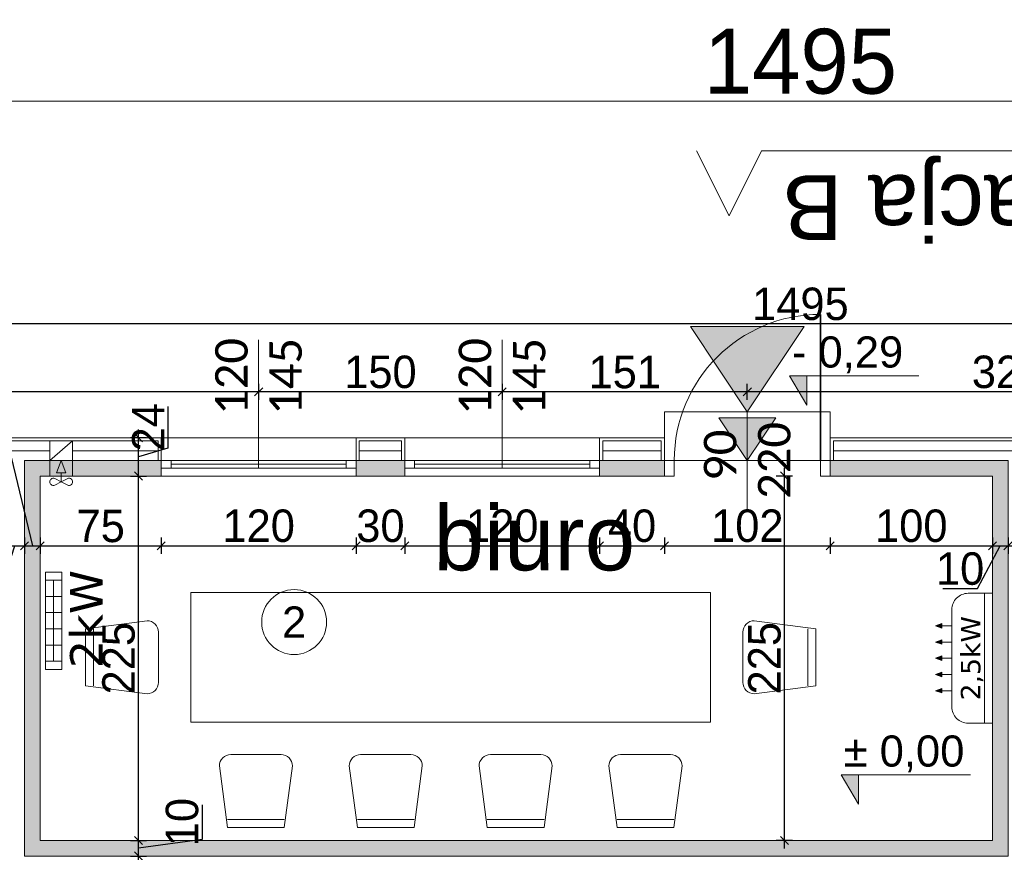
# Model space of a CAD drawing. Header units: millimetres. Extents: x 1962 to 3194, y -795 to -219.
# Tile 153 of 256: x 2515.56 to 2521.63, y -529.5 to -524.37. Entities that reach past the tile are written whole.
import ezdxf

# ---------------------------------------------------------------- set-up
doc = ezdxf.new("R2010")
doc.units = ezdxf.units.MM
doc.layers.get('0').update_dxf_attribs({"lineweight": 5})
doc.layers.get('Defpoints').update_dxf_attribs({"lineweight": 9})
for name, color, linetype, lineweight in [('A_hatch nawierzchnia', 253, 'Continuous', 9), ('A_obiekty kontenery', 152, 'Continuous', 9), ('A_obiekty kontenery elewacja', 62, 'Continuous', 9), ('A_obiekty kontenery izolacja', 213, 'BATTING', 9), ('A_obiekty kontenery opisy', 142, 'Continuous', 9), ('A_wymiary detale', 82, 'Continuous', 9), ('A_wyposażenie grzejniki elektr.', 22, 'Continuous', 9), ('A_wyposażenie meble', 123, 'Continuous', 9), ('A_wyposażenie stolarka', 16, 'Continuous', 9), ('A_wyposażenie wentylacja i klimatyzacja', 95, 'Continuous', 9)]:
    doc.layers.add(name, color=color, linetype=linetype, lineweight=lineweight)
doc.styles.get("Standard").update_dxf_attribs({"font": 'arial.ttf'})
doc.styles.add('wymiary pzt', font='txt')
doc.linetypes.add('BATTING', pattern='A,0.00254,-2.54,[134,ltypeshp.shx,S=2.54,R=0,X=-2.54,Y=0],-5.08,[134,ltypeshp.shx,S=2.54,R=180,X=2.54,Y=0],-2.54', length=10.16254)
doc.dimstyles.new('wymiary detale', dxfattribs={"dimtxt": 0.2, "dimasz": 0.05, "dimexe": 0.05, "dimexo": 0, "dimgap": 0.02, "dimtad": 1, "dimdec": 0, "dimlfac": 100, "dimzin": 0, "dimtxsty": 'wymiary pzt', "dimblk": 'OBLIQUE', "dimcen": 0.1, "dimdle": 0.05, "dimadec": 1, "dimazin": 0, "dimtfac": 1, "dimtmove": 0, "dimatfit": 3, "dimfxl": 0, "dimarcsym": 0})

# ---------------------------------------------------------------- blocks, each defined once
blk = doc.blocks.new('zw$5BF2')
at = {"layer": 'A_obiekty kontenery opisy'}
h = blk.add_hatch(color=256, dxfattribs=at)
h.dxf.hatch_style = 1
h.paths.add_polyline_path([(-0.75, 0.5), (0, 0), (-0.75, -0.5)])
blk.add_lwpolyline([(-0.75, 0.5), (0, 0), (-0.75, -0.5)], close=True, dxfattribs=at)
blk = doc.blocks.new('zw$7565')
at = {"layer": 'A_wyposażenie grzejniki elektr.'}
for p, q in [((0, 0.25), (0.1, 0.25)), ((0.05, 0.25), (0.05, -0.25)), ((0, 0.15), (0.1, 0.15)), ((0, 0.05), (0.1, 0.05)), ((0, -0.05), (0.1, -0.05)), ((0, -0.15), (0.1, -0.15)), ((0, -0.25), (0.1, -0.25))]:
    blk.add_line(p, q, dxfattribs=at)
blk.add_lwpolyline([(0, -0.3), (0.1, -0.3), (0.1, 0.3), (0, 0.3)], close=True, dxfattribs=at)
at = {"layer": 'A_wyposażenie grzejniki elektr.', "insert": (0.2512, 0.01), "char_height": 0.2, "width": 0.872235, "attachment_point": 5, "rotation": 90, "style": 'wymiary pzt'}
blk.add_mtext('{\\fVerdana|b0|i0|c238|p34;2kW}', dxfattribs=at)
blk = doc.blocks.new('zw$3A12')
at = {"layer": 'A_wyposażenie wentylacja i klimatyzacja'}
h = blk.add_hatch(color=256, dxfattribs=at)
h.dxf.hatch_style = 1
h.paths.add_polyline_path([(-0.2142, 0.3114), (-0.2, 0.3114), (-0.1858, 0.3114), (-0.2, 0.35)])
h = blk.add_hatch(color=256, dxfattribs=at)
h.dxf.hatch_style = 1
h.paths.add_polyline_path([(-0.1142, 0.3114), (-0.1, 0.3114), (-0.0858, 0.3114), (-0.1, 0.35)])
h = blk.add_hatch(color=256, dxfattribs=at)
h.dxf.hatch_style = 1
h.paths.add_polyline_path([(-0.0142, 0.3114), (0, 0.3114), (0.0142, 0.3114), (0, 0.35)])
h = blk.add_hatch(color=256, dxfattribs=at)
h.dxf.hatch_style = 1
h.paths.add_polyline_path([(0.0858, 0.3114), (0.1, 0.3114), (0.1142, 0.3114), (0.1, 0.35)])
h = blk.add_hatch(color=256, dxfattribs=at)
h.dxf.hatch_style = 1
h.paths.add_polyline_path([(0.1858, 0.3114), (0.2, 0.3114), (0.2142, 0.3114), (0.2, 0.35)])
for p, q in [((-0.2, 0.25), (-0.2, 0.3114)), ((-0.1, 0.25), (-0.1, 0.3114)), ((0, 0.25), (0, 0.3114)), ((0.1, 0.25), (0.1, 0.3114)), ((0.2, 0.25), (0.2, 0.3114)), ((-0.4, 0.05), (0.4, 0.05))]:
    blk.add_line(p, q, dxfattribs=at)
for points in [[(-0.2, 0.35), (-0.2142, 0.3114), (-0.2, 0.3114)], [(-0.2, 0.35), (-0.1858, 0.3114), (-0.2, 0.3114)], [(-0.1, 0.35), (-0.1142, 0.3114), (-0.1, 0.3114)], [(-0.1, 0.35), (-0.0858, 0.3114), (-0.1, 0.3114)], [(0, 0.35), (-0.0142, 0.3114), (0, 0.3114)], [(0, 0.35), (0.0142, 0.3114), (0, 0.3114)], [(0.1, 0.35), (0.0858, 0.3114), (0.1, 0.3114)], [(0.1, 0.35), (0.1142, 0.3114), (0.1, 0.3114)], [(0.2, 0.35), (0.1858, 0.3114), (0.2, 0.3114)], [(0.2, 0.35), (0.2142, 0.3114), (0.2, 0.3114)]]:
    blk.add_lwpolyline(points, dxfattribs=at)
blk.add_lwpolyline([(-0.4, 0), (0.4, 0), (0.4, 0.15, 0.414214), (0.3, 0.25), (-0.3, 0.25, 0.414214), (-0.4, 0.15)], format="xyb", close=True, dxfattribs=at)
at = {"layer": 'A_wyposażenie wentylacja i klimatyzacja', "insert": (0, 0.125), "char_height": 0.12, "width": 0.8, "attachment_point": 5, "style": 'wymiary pzt'}
blk.add_mtext('{\\fVerdana|b0|i0|c238|p34;2,5kW}', dxfattribs=at)
blk = doc.blocks.new('zw$457')
at = {"layer": 'A_wyposażenie stolarka'}
blk.add_line((-0.51, 0.3), (-0.51, -0.3), dxfattribs=at)
at = {"layer": 'A_wyposażenie stolarka', "const_width": 0.01}
blk.add_lwpolyline([(-0.06, 0), (-0.06, 0.9)], dxfattribs=at)
at = {"layer": 'A_wyposażenie stolarka'}
for points in [[(-0.96, 0), (-1.02, 0), (-1.02, -0.096), (-0.96, -0.096)], [(0, 0), (-0.06, 0), (-0.06, -0.096), (0, -0.096)]]:
    blk.add_lwpolyline(points, close=True, dxfattribs=at)
blk.add_arc((-0.06, 0), 0.9, 90, 180, dxfattribs=at)
at = {"layer": 'A_wyposażenie stolarka', "insert": (-0.51, 0), "char_height": 0.2, "width": 0.488349, "attachment_point": 5, "rotation": 90, "style": 'wymiary pzt'}
blk.add_mtext('{\\fCalibri|b0|i0|c238|p34;\\W0.90929; }{\\fCalibri|b0|i0|c238|p34;90}\\P{\\fCalibri|b0|i0|c238|p34;220}', dxfattribs=at)
blk = doc.blocks.new('zw$34C')
at = {"layer": 'A_wyposażenie wentylacja i klimatyzacja'}
h = blk.add_hatch(color=256, dxfattribs=at)
h.dxf.hatch_style = 1
h.paths.add_polyline_path([(-0.0417, 0.0187), (-0.07, 0.0187), (-0.0983, 0.0187), (-0.07, 0.096)])
for p, q in [((0, 0.216), (-0.14, 0.096)), ((0, 0.096), (-0.14, 0.096)), ((-0.07, -0.036), (-0.07, 0.0187)), ((-0.07, -0.036), (-0.1095, -0.0154)), ((-0.07, -0.036), (-0.1095, -0.0566)), ((-0.07, -0.036), (-0.0305, -0.0154)), ((-0.07, -0.036), (-0.0305, -0.0566))]:
    blk.add_line(p, q, dxfattribs=at)
blk.add_lwpolyline([(0, 0.216), (-0.14, 0.216), (-0.14, 0), (0, 0)], close=True, dxfattribs=at)
for points in [[(-0.07, 0.096), (-0.0983, 0.0187), (-0.07, 0.0187)], [(-0.07, 0.096), (-0.0417, 0.0187), (-0.07, 0.0187)]]:
    blk.add_lwpolyline(points, dxfattribs=at)
for centre, radius, start, end in [((-0.116, -0.036), 0.024, 133.81395, 226.18605), ((-0.1188, -0.0331), 0.02, 62.44719, 133.81395), ((-0.1188, -0.0389), 0.02, 226.18605, 297.55281), ((-0.0212, -0.0331), 0.02, 46.18605, 117.55281), ((-0.0212, -0.0389), 0.02, 242.44719, 313.81395), ((-0.024, -0.036), 0.024, 313.81395, 46.18605)]:
    blk.add_arc(centre, radius, start, end, dxfattribs=at)
blk = doc.blocks.new('_Oblique')
at = {"color": 0, "linetype": 'ByBlock', "lineweight": -2}
blk.add_line((-0.5, -0.5), (0.5, 0.5), dxfattribs=at)
blk = doc.blocks.new('*D1337')
at = {"layer": 'A_obiekty kontenery opisy', "color": 0, "lineweight": -2}
for p, q in [((-14.954, 1.9731), (-14.954, 2.1731)), ((0, 1.9731), (0, 2.1731)), ((-15.054, 2.0731), (0.1, 2.0731))]:
    blk.add_line(p, q, dxfattribs=at)
at = {"layer": 'Defpoints', "color": 0}
for p in [(0, 2.0731), (-14.954, 0), (0, 0)]:
    blk.add_point(p, dxfattribs=at)
at = {"layer": 'A_obiekty kontenery opisy', "color": 0, "lineweight": -2, "xscale": 0.1, "yscale": 0.1, "zscale": 0.1, "rotation": 180}
blk.add_blockref('_Oblique', (-14.954, 2.0731), dxfattribs=at)
at = {"layer": 'A_obiekty kontenery opisy', "color": 0, "lineweight": -2, "xscale": 0.1, "yscale": 0.1, "zscale": 0.1}
blk.add_blockref('_Oblique', (0, 2.0731), dxfattribs=at)
at = {"layer": 'A_obiekty kontenery opisy', "color": 0, "insert": (-7.477, 2.3173), "char_height": 0.4, "attachment_point": 5, "style": 'wymiary pzt'}
blk.add_mtext('1495', dxfattribs=at)
blk = doc.blocks.new('*D665')
at = {"layer": 'A_wymiary detale', "color": 0, "lineweight": -2}
for p, q in [((2515.4723, -527.5603), (2515.4723, -527.6603)), ((2515.5923, -527.5603), (2515.5923, -527.6603)), ((2515.295, -528.3382), (2515.5323, -527.6103)), ((2515.4223, -527.6103), (2515.6423, -527.6103)), ((2515.083, -528.3382), (2515.295, -528.3382))]:
    blk.add_line(p, q, dxfattribs=at)
at = {"layer": 'Defpoints', "color": 0}
for p in [(2515.4723, -527.0846), (2515.5923, -527.0846), (2515.5923, -527.6103)]:
    blk.add_point(p, dxfattribs=at)
at = {"layer": 'A_wymiary detale', "color": 0, "lineweight": -2, "xscale": 0.05, "yscale": 0.05, "zscale": 0.05, "rotation": 180}
blk.add_blockref('_Oblique', (2515.4723, -527.6103), dxfattribs=at)
at = {"layer": 'A_wymiary detale', "color": 0, "lineweight": -2, "xscale": 0.05, "yscale": 0.05, "zscale": 0.05}
blk.add_blockref('_Oblique', (2515.5923, -527.6103), dxfattribs=at)
at = {"layer": 'A_wymiary detale', "color": 0, "insert": (2515.189, -528.2172), "char_height": 0.2, "attachment_point": 5, "style": 'wymiary pzt'}
blk.add_mtext('12', dxfattribs=at)
blk = doc.blocks.new('*D666')
at = {"layer": 'A_wymiary detale', "color": 0, "lineweight": -2}
for p, q in [((2515.2422, -526.8433), (2515.4556, -526.8433)), ((2515.4556, -526.8433), (2515.6403, -527.6103)), ((2515.5923, -527.5603), (2515.5923, -527.6603)), ((2515.6883, -527.5603), (2515.6883, -527.6603)), ((2515.5423, -527.6103), (2515.7383, -527.6103))]:
    blk.add_line(p, q, dxfattribs=at)
at = {"layer": 'Defpoints', "color": 0}
for p in [(2515.5923, -527.0846), (2515.6883, -527.1806), (2515.6883, -527.6103)]:
    blk.add_point(p, dxfattribs=at)
at = {"layer": 'A_wymiary detale', "color": 0, "lineweight": -2, "xscale": 0.05, "yscale": 0.05, "zscale": 0.05, "rotation": 180}
blk.add_blockref('_Oblique', (2515.5923, -527.6103), dxfattribs=at)
at = {"layer": 'A_wymiary detale', "color": 0, "lineweight": -2, "xscale": 0.05, "yscale": 0.05, "zscale": 0.05}
blk.add_blockref('_Oblique', (2515.6883, -527.6103), dxfattribs=at)
at = {"layer": 'A_wymiary detale', "color": 0, "insert": (2515.3489, -526.7212), "char_height": 0.2, "attachment_point": 5, "style": 'wymiary pzt'}
blk.add_mtext('10', dxfattribs=at)
blk = doc.blocks.new('*D667')
at = {"layer": 'A_wymiary detale', "color": 0, "lineweight": -2}
for p, q in [((2515.6883, -527.5603), (2515.6883, -527.6603)), ((2516.4343, -527.5603), (2516.4343, -527.6603)), ((2515.6383, -527.6103), (2516.4843, -527.6103))]:
    blk.add_line(p, q, dxfattribs=at)
at = {"layer": 'Defpoints', "color": 0}
for p in [(2515.6883, -527.1806), (2516.4343, -527.1806), (2516.4343, -527.6103)]:
    blk.add_point(p, dxfattribs=at)
at = {"layer": 'A_wymiary detale', "color": 0, "lineweight": -2, "xscale": 0.05, "yscale": 0.05, "zscale": 0.05, "rotation": 180}
blk.add_blockref('_Oblique', (2515.6883, -527.6103), dxfattribs=at)
at = {"layer": 'A_wymiary detale', "color": 0, "lineweight": -2, "xscale": 0.05, "yscale": 0.05, "zscale": 0.05}
blk.add_blockref('_Oblique', (2516.4343, -527.6103), dxfattribs=at)
at = {"layer": 'A_wymiary detale', "color": 0, "insert": (2516.0613, -527.4893), "char_height": 0.2, "attachment_point": 5, "style": 'wymiary pzt'}
blk.add_mtext('75', dxfattribs=at)
blk = doc.blocks.new('*D668')
at = {"layer": 'A_wymiary detale', "color": 0, "lineweight": -2}
for p, q in [((2516.4343, -527.5603), (2516.4343, -527.6603)), ((2517.6343, -527.5603), (2517.6343, -527.6603)), ((2516.3843, -527.6103), (2517.6843, -527.6103))]:
    blk.add_line(p, q, dxfattribs=at)
at = {"layer": 'Defpoints', "color": 0}
for p in [(2516.4343, -527.1806), (2517.6343, -527.1806), (2517.6343, -527.6103)]:
    blk.add_point(p, dxfattribs=at)
at = {"layer": 'A_wymiary detale', "color": 0, "lineweight": -2, "xscale": 0.05, "yscale": 0.05, "zscale": 0.05, "rotation": 180}
blk.add_blockref('_Oblique', (2516.4343, -527.6103), dxfattribs=at)
at = {"layer": 'A_wymiary detale', "color": 0, "lineweight": -2, "xscale": 0.05, "yscale": 0.05, "zscale": 0.05}
blk.add_blockref('_Oblique', (2517.6343, -527.6103), dxfattribs=at)
at = {"layer": 'A_wymiary detale', "color": 0, "insert": (2517.0343, -527.4883), "char_height": 0.2, "attachment_point": 5, "style": 'wymiary pzt'}
blk.add_mtext('120', dxfattribs=at)
blk = doc.blocks.new('*D669')
at = {"layer": 'A_wymiary detale', "color": 0, "lineweight": -2}
for p, q in [((2517.6343, -527.5603), (2517.6343, -527.6603)), ((2517.9343, -527.5603), (2517.9343, -527.6603)), ((2517.5843, -527.6103), (2517.9843, -527.6103))]:
    blk.add_line(p, q, dxfattribs=at)
at = {"layer": 'Defpoints', "color": 0}
for p in [(2517.6343, -527.1806), (2517.9343, -527.1806), (2517.9343, -527.6103)]:
    blk.add_point(p, dxfattribs=at)
at = {"layer": 'A_wymiary detale', "color": 0, "lineweight": -2, "xscale": 0.05, "yscale": 0.05, "zscale": 0.05, "rotation": 180}
blk.add_blockref('_Oblique', (2517.6343, -527.6103), dxfattribs=at)
at = {"layer": 'A_wymiary detale', "color": 0, "lineweight": -2, "xscale": 0.05, "yscale": 0.05, "zscale": 0.05}
blk.add_blockref('_Oblique', (2517.9343, -527.6103), dxfattribs=at)
at = {"layer": 'A_wymiary detale', "color": 0, "insert": (2517.7843, -527.4883), "char_height": 0.2, "attachment_point": 5, "style": 'wymiary pzt'}
blk.add_mtext('30', dxfattribs=at)
blk = doc.blocks.new('*D670')
at = {"layer": 'A_wymiary detale', "color": 0, "lineweight": -2}
for p, q in [((2517.9343, -527.5603), (2517.9343, -527.6603)), ((2519.1343, -527.5603), (2519.1343, -527.6603)), ((2517.8843, -527.6103), (2519.1843, -527.6103))]:
    blk.add_line(p, q, dxfattribs=at)
at = {"layer": 'Defpoints', "color": 0}
for p in [(2517.9343, -527.1806), (2519.1343, -527.1806), (2519.1343, -527.6103)]:
    blk.add_point(p, dxfattribs=at)
at = {"layer": 'A_wymiary detale', "color": 0, "lineweight": -2, "xscale": 0.05, "yscale": 0.05, "zscale": 0.05, "rotation": 180}
blk.add_blockref('_Oblique', (2517.9343, -527.6103), dxfattribs=at)
at = {"layer": 'A_wymiary detale', "color": 0, "lineweight": -2, "xscale": 0.05, "yscale": 0.05, "zscale": 0.05}
blk.add_blockref('_Oblique', (2519.1343, -527.6103), dxfattribs=at)
at = {"layer": 'A_wymiary detale', "color": 0, "insert": (2518.5343, -527.4883), "char_height": 0.2, "attachment_point": 5, "style": 'wymiary pzt'}
blk.add_mtext('120', dxfattribs=at)
blk = doc.blocks.new('*D671')
at = {"layer": 'A_wymiary detale', "color": 0, "lineweight": -2}
for p, q in [((2519.1343, -527.5603), (2519.1343, -527.6603)), ((2519.5343, -527.5603), (2519.5343, -527.6603)), ((2519.0843, -527.6103), (2519.5843, -527.6103))]:
    blk.add_line(p, q, dxfattribs=at)
at = {"layer": 'Defpoints', "color": 0}
for p in [(2519.1343, -527.1806), (2519.5343, -527.1806), (2519.5343, -527.6103)]:
    blk.add_point(p, dxfattribs=at)
at = {"layer": 'A_wymiary detale', "color": 0, "lineweight": -2, "xscale": 0.05, "yscale": 0.05, "zscale": 0.05, "rotation": 180}
blk.add_blockref('_Oblique', (2519.1343, -527.6103), dxfattribs=at)
at = {"layer": 'A_wymiary detale', "color": 0, "lineweight": -2, "xscale": 0.05, "yscale": 0.05, "zscale": 0.05}
blk.add_blockref('_Oblique', (2519.5343, -527.6103), dxfattribs=at)
at = {"layer": 'A_wymiary detale', "color": 0, "insert": (2519.3343, -527.4883), "char_height": 0.2, "attachment_point": 5, "style": 'wymiary pzt'}
blk.add_mtext('40', dxfattribs=at)
blk = doc.blocks.new('*D672')
at = {"layer": 'A_wymiary detale', "color": 0, "lineweight": -2}
for p, q in [((2519.5343, -527.5603), (2519.5343, -527.6603)), ((2520.5543, -527.5603), (2520.5543, -527.6603)), ((2519.4843, -527.6103), (2520.6043, -527.6103))]:
    blk.add_line(p, q, dxfattribs=at)
at = {"layer": 'Defpoints', "color": 0}
for p in [(2519.5343, -527.1806), (2520.5543, -527.1806), (2520.5543, -527.6103)]:
    blk.add_point(p, dxfattribs=at)
at = {"layer": 'A_wymiary detale', "color": 0, "lineweight": -2, "xscale": 0.05, "yscale": 0.05, "zscale": 0.05, "rotation": 180}
blk.add_blockref('_Oblique', (2519.5343, -527.6103), dxfattribs=at)
at = {"layer": 'A_wymiary detale', "color": 0, "lineweight": -2, "xscale": 0.05, "yscale": 0.05, "zscale": 0.05}
blk.add_blockref('_Oblique', (2520.5543, -527.6103), dxfattribs=at)
at = {"layer": 'A_wymiary detale', "color": 0, "insert": (2520.0443, -527.4883), "char_height": 0.2, "attachment_point": 5, "style": 'wymiary pzt'}
blk.add_mtext('102', dxfattribs=at)
blk = doc.blocks.new('*D673')
at = {"layer": 'A_wymiary detale', "color": 0, "lineweight": -2}
for p, q in [((2520.5543, -527.5603), (2520.5543, -527.6603)), ((2521.5543, -527.5603), (2521.5543, -527.6603)), ((2520.5043, -527.6103), (2521.6043, -527.6103))]:
    blk.add_line(p, q, dxfattribs=at)
at = {"layer": 'Defpoints', "color": 0}
for p in [(2520.5543, -527.1806), (2521.5543, -527.1806), (2521.5543, -527.6103)]:
    blk.add_point(p, dxfattribs=at)
at = {"layer": 'A_wymiary detale', "color": 0, "lineweight": -2, "xscale": 0.05, "yscale": 0.05, "zscale": 0.05, "rotation": 180}
blk.add_blockref('_Oblique', (2520.5543, -527.6103), dxfattribs=at)
at = {"layer": 'A_wymiary detale', "color": 0, "lineweight": -2, "xscale": 0.05, "yscale": 0.05, "zscale": 0.05}
blk.add_blockref('_Oblique', (2521.5543, -527.6103), dxfattribs=at)
at = {"layer": 'A_wymiary detale', "color": 0, "insert": (2521.0543, -527.4883), "char_height": 0.2, "attachment_point": 5, "style": 'wymiary pzt'}
blk.add_mtext('100', dxfattribs=at)
blk = doc.blocks.new('*D674')
at = {"layer": 'A_wymiary detale', "color": 0, "lineweight": -2}
for p, q in [((2521.5543, -527.5603), (2521.5543, -527.6603)), ((2521.6503, -527.5603), (2521.6503, -527.6603)), ((2521.4616, -527.8745), (2521.6023, -527.6103)), ((2521.5043, -527.6103), (2521.7003, -527.6103)), ((2521.2482, -527.8745), (2521.4616, -527.8745))]:
    blk.add_line(p, q, dxfattribs=at)
at = {"layer": 'Defpoints', "color": 0}
for p in [(2521.6503, -527.0846), (2521.5543, -527.1806), (2521.6503, -527.6103)]:
    blk.add_point(p, dxfattribs=at)
at = {"layer": 'A_wymiary detale', "color": 0, "lineweight": -2, "xscale": 0.05, "yscale": 0.05, "zscale": 0.05, "rotation": 180}
blk.add_blockref('_Oblique', (2521.5543, -527.6103), dxfattribs=at)
at = {"layer": 'A_wymiary detale', "color": 0, "lineweight": -2, "xscale": 0.05, "yscale": 0.05, "zscale": 0.05}
blk.add_blockref('_Oblique', (2521.6503, -527.6103), dxfattribs=at)
at = {"layer": 'A_wymiary detale', "color": 0, "insert": (2521.3549, -527.7524), "char_height": 0.2, "attachment_point": 5, "style": 'wymiary pzt'}
blk.add_mtext('10', dxfattribs=at)
blk = doc.blocks.new('*D675')
at = {"layer": 'A_wymiary detale', "color": 0, "lineweight": -2}
for p, q in [((2521.6503, -527.5603), (2521.6503, -527.6603)), ((2521.7463, -527.5603), (2521.7463, -527.6603)), ((2521.6003, -527.6103), (2521.7963, -527.6103)), ((2521.8458, -527.8745), (2521.6983, -527.6103)), ((2522.0592, -527.8745), (2521.8458, -527.8745))]:
    blk.add_line(p, q, dxfattribs=at)
at = {"layer": 'Defpoints', "color": 0}
for p in [(2521.6503, -527.0846), (2521.7463, -527.1806), (2521.7463, -527.6103)]:
    blk.add_point(p, dxfattribs=at)
at = {"layer": 'A_wymiary detale', "color": 0, "lineweight": -2, "xscale": 0.05, "yscale": 0.05, "zscale": 0.05, "rotation": 180}
blk.add_blockref('_Oblique', (2521.6503, -527.6103), dxfattribs=at)
at = {"layer": 'A_wymiary detale', "color": 0, "lineweight": -2, "xscale": 0.05, "yscale": 0.05, "zscale": 0.05}
blk.add_blockref('_Oblique', (2521.7463, -527.6103), dxfattribs=at)
at = {"layer": 'A_wymiary detale', "color": 0, "insert": (2521.9525, -527.7524), "char_height": 0.2, "attachment_point": 5, "style": 'wymiary pzt'}
blk.add_mtext('10', dxfattribs=at)
blk = doc.blocks.new('*D822')
at = {"layer": 'A_wymiary detale', "color": 0, "lineweight": -2}
for p, q in [((2516.2942, -529.6686), (2516.2942, -529.4726)), ((2516.2442, -529.5226), (2516.3442, -529.5226)), ((2516.6855, -529.7053), (2516.2942, -529.5706)), ((2516.2442, -529.6186), (2516.3442, -529.6186)), ((2516.6855, -529.9188), (2516.6855, -529.7053))]:
    blk.add_line(p, q, dxfattribs=at)
at = {"layer": 'Defpoints', "color": 0}
for p in [(2515.6883, -529.5226), (2516.2942, -529.5226), (2515.6883, -529.6186)]:
    blk.add_point(p, dxfattribs=at)
at = {"layer": 'A_wymiary detale', "color": 0, "lineweight": -2, "xscale": 0.05, "yscale": 0.05, "zscale": 0.05}
for p, rotation in [((2516.2942, -529.5226), 90), ((2516.2942, -529.6186), 270)]:
    blk.add_blockref('_Oblique', p, dxfattribs=dict(at, rotation=rotation))
at = {"layer": 'A_wymiary detale', "color": 0, "insert": (2516.5634, -529.8121), "char_height": 0.2, "attachment_point": 5, "rotation": 90, "style": 'wymiary pzt'}
blk.add_mtext('10', dxfattribs=at)
blk = doc.blocks.new('*D823')
at = {"layer": 'A_wymiary detale', "color": 0, "lineweight": -2}
for p, q in [((2516.6855, -529.2066), (2516.6855, -529.42)), ((2516.2942, -529.5726), (2516.2942, -529.3766)), ((2516.2442, -529.4266), (2516.3442, -529.4266)), ((2516.6855, -529.42), (2516.2942, -529.4746)), ((2516.2442, -529.5226), (2516.3442, -529.5226))]:
    blk.add_line(p, q, dxfattribs=at)
at = {"layer": 'Defpoints', "color": 0}
for p in [(2515.6883, -529.4266), (2516.2942, -529.4266), (2515.6883, -529.5226)]:
    blk.add_point(p, dxfattribs=at)
at = {"layer": 'A_wymiary detale', "color": 0, "lineweight": -2, "xscale": 0.05, "yscale": 0.05, "zscale": 0.05}
for p, rotation in [((2516.2942, -529.4266), 90), ((2516.2942, -529.5226), 270)]:
    blk.add_blockref('_Oblique', p, dxfattribs=dict(at, rotation=rotation))
at = {"layer": 'A_wymiary detale', "color": 0, "insert": (2516.5634, -529.3133), "char_height": 0.2, "attachment_point": 5, "rotation": 90, "style": 'wymiary pzt'}
blk.add_mtext('10', dxfattribs=at)
blk = doc.blocks.new('*D824')
at = {"layer": 'A_wymiary detale', "color": 0, "lineweight": -2}
for p, q in [((2516.2942, -529.4766), (2516.2942, -527.1306)), ((2516.2442, -527.1806), (2516.3442, -527.1806)), ((2516.2442, -529.4266), (2516.3442, -529.4266))]:
    blk.add_line(p, q, dxfattribs=at)
at = {"layer": 'Defpoints', "color": 0}
for p in [(2515.6883, -527.1806), (2516.2942, -527.1806), (2515.6883, -529.4266)]:
    blk.add_point(p, dxfattribs=at)
at = {"layer": 'A_wymiary detale', "color": 0, "lineweight": -2, "xscale": 0.05, "yscale": 0.05, "zscale": 0.05}
for p, rotation in [((2516.2942, -527.1806), 90), ((2516.2942, -529.4266), 270)]:
    blk.add_blockref('_Oblique', p, dxfattribs=dict(at, rotation=rotation))
at = {"layer": 'A_wymiary detale', "color": 0, "insert": (2516.1721, -528.3036), "char_height": 0.2, "attachment_point": 5, "rotation": 90, "style": 'wymiary pzt'}
blk.add_mtext('225', dxfattribs=at)
blk = doc.blocks.new('*D825')
at = {"layer": 'A_wymiary detale', "color": 0, "lineweight": -2}
for p, q in [((2516.4753, -526.7517), (2516.4753, -527.0083)), ((2516.2942, -527.2306), (2516.2942, -526.8946)), ((2516.3442, -526.9446), (2516.2442, -526.9446)), ((2516.4753, -527.0083), (2516.2942, -527.0626)), ((2516.2442, -527.1806), (2516.3442, -527.1806))]:
    blk.add_line(p, q, dxfattribs=at)
at = {"layer": 'Defpoints', "color": 0}
for p in [(2516.2942, -526.9446), (2516.4343, -526.9446), (2515.6883, -527.1806)]:
    blk.add_point(p, dxfattribs=at)
at = {"layer": 'A_wymiary detale', "color": 0, "lineweight": -2, "xscale": 0.05, "yscale": 0.05, "zscale": 0.05}
for p, rotation in [((2516.2942, -526.9446), 90), ((2516.2942, -527.1806), 270)]:
    blk.add_blockref('_Oblique', p, dxfattribs=dict(at, rotation=rotation))
at = {"layer": 'A_wymiary detale', "color": 0, "insert": (2516.3542, -526.88), "char_height": 0.2, "attachment_point": 5, "rotation": 90, "style": 'wymiary pzt'}
blk.add_mtext('24', dxfattribs=at)
blk = doc.blocks.new('*D858')
at = {"layer": 'A_wymiary detale', "color": 0, "lineweight": -2}
for p, q in [((2520.2728, -529.4766), (2520.2728, -527.1306)), ((2520.3228, -527.1806), (2520.2228, -527.1806)), ((2520.3228, -529.4266), (2520.2228, -529.4266))]:
    blk.add_line(p, q, dxfattribs=at)
at = {"layer": 'Defpoints', "color": 0}
for p in [(2520.2728, -527.1806), (2521.5543, -527.1806), (2521.5543, -529.4266)]:
    blk.add_point(p, dxfattribs=at)
at = {"layer": 'A_wymiary detale', "color": 0, "lineweight": -2, "xscale": 0.05, "yscale": 0.05, "zscale": 0.05}
for p, rotation in [((2520.2728, -527.1806), 90), ((2520.2728, -529.4266), 270)]:
    blk.add_blockref('_Oblique', p, dxfattribs=dict(at, rotation=rotation))
at = {"layer": 'A_wymiary detale', "color": 0, "insert": (2520.1507, -528.3036), "char_height": 0.2, "attachment_point": 5, "rotation": 90, "style": 'wymiary pzt'}
blk.add_mtext('225', dxfattribs=at)
blk = doc.blocks.new('*D907')
at = {"layer": 'A_wymiary detale', "color": 0, "lineweight": -2}
for p, q in [((2512.8943, -526.2929), (2512.8943, -526.1929)), ((2527.8483, -526.2929), (2527.8483, -526.1929)), ((2527.8983, -526.2429), (2512.8443, -526.2429))]:
    blk.add_line(p, q, dxfattribs=at)
at = {"layer": 'Defpoints', "color": 0}
for p in [(2512.8943, -526.2429), (2512.8943, -526.9446), (2527.8483, -526.9446)]:
    blk.add_point(p, dxfattribs=at)
at = {"layer": 'A_wymiary detale', "color": 0, "lineweight": -2, "xscale": 0.05, "yscale": 0.05, "zscale": 0.05, "rotation": 180}
blk.add_blockref('_Oblique', (2512.8943, -526.2429), dxfattribs=at)
at = {"layer": 'A_wymiary detale', "color": 0, "lineweight": -2, "xscale": 0.05, "yscale": 0.05, "zscale": 0.05}
blk.add_blockref('_Oblique', (2527.8483, -526.2429), dxfattribs=at)
at = {"layer": 'A_wymiary detale', "color": 0, "insert": (2520.3713, -526.1208), "char_height": 0.2, "attachment_point": 5, "style": 'wymiary pzt'}
blk.add_mtext('1495', dxfattribs=at)
blk = doc.blocks.new('*D1006')
at = {"layer": 'A_wymiary detale', "color": 0, "lineweight": -2}
for p, q in [((2520.0443, -526.7121), (2520.0443, -526.6121)), ((2523.2563, -526.7121), (2523.2563, -526.6121)), ((2523.3063, -526.6621), (2519.9943, -526.6621))]:
    blk.add_line(p, q, dxfattribs=at)
at = {"layer": 'Defpoints', "color": 0}
for p in [(2520.0443, -526.6621), (2520.0443, -526.7846), (2523.2563, -526.7846)]:
    blk.add_point(p, dxfattribs=at)
at = {"layer": 'A_wymiary detale', "color": 0, "lineweight": -2, "xscale": 0.05, "yscale": 0.05, "zscale": 0.05, "rotation": 180}
blk.add_blockref('_Oblique', (2520.0443, -526.6621), dxfattribs=at)
at = {"layer": 'A_wymiary detale', "color": 0, "lineweight": -2, "xscale": 0.05, "yscale": 0.05, "zscale": 0.05}
blk.add_blockref('_Oblique', (2523.2563, -526.6621), dxfattribs=at)
at = {"layer": 'A_wymiary detale', "color": 0, "insert": (2521.6503, -526.54), "char_height": 0.2, "attachment_point": 5, "style": 'wymiary pzt'}
blk.add_mtext('321', dxfattribs=at)
blk = doc.blocks.new('*D1007')
at = {"layer": 'A_wymiary detale', "color": 0, "lineweight": -2}
for p, q in [((2518.5343, -526.6121), (2518.5343, -526.7121)), ((2520.0443, -526.7121), (2520.0443, -526.6121)), ((2520.0943, -526.6621), (2518.4843, -526.6621))]:
    blk.add_line(p, q, dxfattribs=at)
at = {"layer": 'Defpoints', "color": 0}
for p in [(2518.5343, -526.3404), (2518.5343, -526.6621), (2520.0443, -526.7846)]:
    blk.add_point(p, dxfattribs=at)
at = {"layer": 'A_wymiary detale', "color": 0, "lineweight": -2, "xscale": 0.05, "yscale": 0.05, "zscale": 0.05, "rotation": 180}
blk.add_blockref('_Oblique', (2518.5343, -526.6621), dxfattribs=at)
at = {"layer": 'A_wymiary detale', "color": 0, "lineweight": -2, "xscale": 0.05, "yscale": 0.05, "zscale": 0.05}
blk.add_blockref('_Oblique', (2520.0443, -526.6621), dxfattribs=at)
at = {"layer": 'A_wymiary detale', "color": 0, "insert": (2519.2893, -526.5411), "char_height": 0.2, "attachment_point": 5, "style": 'wymiary pzt'}
blk.add_mtext('151', dxfattribs=at)
blk = doc.blocks.new('*D1008')
at = {"layer": 'A_wymiary detale', "color": 0, "lineweight": -2}
for p, q in [((2517.0343, -526.6121), (2517.0343, -526.7121)), ((2518.5343, -526.6121), (2518.5343, -526.7121)), ((2518.5843, -526.6621), (2516.9843, -526.6621))]:
    blk.add_line(p, q, dxfattribs=at)
at = {"layer": 'Defpoints', "color": 0}
for p in [(2517.0343, -526.3404), (2518.5343, -526.3404), (2517.0343, -526.6621)]:
    blk.add_point(p, dxfattribs=at)
at = {"layer": 'A_wymiary detale', "color": 0, "lineweight": -2, "xscale": 0.05, "yscale": 0.05, "zscale": 0.05, "rotation": 180}
blk.add_blockref('_Oblique', (2517.0343, -526.6621), dxfattribs=at)
at = {"layer": 'A_wymiary detale', "color": 0, "lineweight": -2, "xscale": 0.05, "yscale": 0.05, "zscale": 0.05}
blk.add_blockref('_Oblique', (2518.5343, -526.6621), dxfattribs=at)
at = {"layer": 'A_wymiary detale', "color": 0, "insert": (2517.7843, -526.54), "char_height": 0.2, "attachment_point": 5, "style": 'wymiary pzt'}
blk.add_mtext('150', dxfattribs=at)
blk = doc.blocks.new('*D1009')
at = {"layer": 'A_wymiary detale', "color": 0, "lineweight": -2}
for p, q in [((2512.8943, -526.7121), (2512.8943, -526.6121)), ((2517.0343, -526.6121), (2517.0343, -526.7121)), ((2517.0843, -526.6621), (2512.8443, -526.6621))]:
    blk.add_line(p, q, dxfattribs=at)
at = {"layer": 'Defpoints', "color": 0}
for p in [(2517.0343, -526.3404), (2512.8943, -526.6621), (2512.8943, -526.9446)]:
    blk.add_point(p, dxfattribs=at)
at = {"layer": 'A_wymiary detale', "color": 0, "lineweight": -2, "xscale": 0.05, "yscale": 0.05, "zscale": 0.05, "rotation": 180}
blk.add_blockref('_Oblique', (2512.8943, -526.6621), dxfattribs=at)
at = {"layer": 'A_wymiary detale', "color": 0, "lineweight": -2, "xscale": 0.05, "yscale": 0.05, "zscale": 0.05}
blk.add_blockref('_Oblique', (2517.0343, -526.6621), dxfattribs=at)
at = {"layer": 'A_wymiary detale', "color": 0, "insert": (2514.9643, -526.542), "char_height": 0.2, "attachment_point": 5, "style": 'wymiary pzt'}
blk.add_mtext('414', dxfattribs=at)
blk = doc.blocks.new('zw$F2F7')
at = {"layer": 'A_wymiary detale'}
h = blk.add_hatch(color=256, dxfattribs=at)
h.dxf.hatch_style = 1
h.paths.add_polyline_path([(-0.1343, 0.2259), (0, 0), (0, 0.2259)])
blk.add_lwpolyline([(0.8621, 0.2259), (-0.1343, 0.2259), (0, 0), (0, 0.2259)], dxfattribs=at)
blk = doc.blocks.new('zw$6997')
at = {"layer": 'A_wymiary detale'}
h = blk.add_hatch(color=256, dxfattribs=at)
h.dxf.hatch_style = 1
h.paths.add_polyline_path([(0, 0), (-0.2625, 0.175), (-0.2625, -0.175)])
blk.add_lwpolyline([(0, 0), (-0.2625, 0.175), (-0.2625, -0.175)], close=True, dxfattribs=at)
blk = doc.blocks.new('zw$EC30')
at = {"layer": 'A_hatch nawierzchnia'}
h = blk.add_hatch(color=256, dxfattribs=at)
h.dxf.hatch_style = 1
h.paths.add_polyline_path([(-12.256, -0.14), (-11.414, -0.14), (-11.414, -0.236), (-12.16, -0.236), (-12.16, -2.482), (-6.294, -2.482), (-6.294, -0.236), (-7.294, -0.236), (-7.294, -0.14), (-6.198, -0.14), (-6.198, -2.578), (-12.256, -2.578)])
h = blk.add_hatch(color=256, dxfattribs=at)
h.dxf.hatch_style = 1
h.paths.add_polyline_path([(-10.214, -0.236), (-9.914, -0.236), (-9.914, -0.14), (-10.214, -0.14)])
h = blk.add_hatch(color=256, dxfattribs=at)
h.dxf.hatch_style = 1
h.paths.add_polyline_path([(-8.714, -0.236), (-8.314, -0.236), (-8.314, -0.14), (-8.714, -0.14)])
at = {"layer": 'A_obiekty kontenery'}
for p, q in [((-11.414, 0), (-10.214, 0)), ((-9.914, 0), (-8.714, 0)), ((-11.414, -0.236), (-11.414, -0.14)), ((-10.214, -0.236), (-10.214, -0.14)), ((-9.914, -0.236), (-9.914, -0.14)), ((-8.714, -0.236), (-8.714, -0.14)), ((-8.314, -0.236), (-8.314, -0.14)), ((-7.294, -0.236), (-7.294, -0.14))]:
    blk.add_line(p, q, dxfattribs=at)
for points in [[(-8.314, 0.16), (-7.294, 0.16), (-7.294, -0.14), (-8.314, -0.14)], [(-12.256, -2.578), (-6.198, -2.578), (-6.198, -0.14), (-12.256, -0.14)]]:
    blk.add_lwpolyline(points, close=True, dxfattribs=at)
blk.add_lwpolyline([(-8.314, -0.236), (-12.16, -0.236), (-12.16, -2.482), (-6.294, -2.482), (-6.294, -0.236), (-7.294, -0.236)], dxfattribs=at)
at = {"layer": 'A_obiekty kontenery elewacja'}
for points in [[(-11.414, -0.14), (-11.414, 0), (-14.954, 0), (-14.954, -0.436), (-14.814, -0.436)], [(-9.914, -0.14), (-9.914, 0), (-10.214, 0), (-10.214, -0.14)], [(-8.314, -0.14), (-8.314, 0), (-8.714, 0), (-8.714, -0.14)], [(-7.294, -0.14), (-7.294, 0), (-5.102, 0), (-5.102, -0.14)], [(-11.434, -0.14), (-11.434, -0.02), (-14.934, -0.02), (-14.934, -0.416), (-14.814, -0.416)], [(-9.934, -0.14), (-9.934, -0.02), (-10.194, -0.02), (-10.194, -0.14)], [(-8.334, -0.14), (-8.334, -0.02), (-8.694, -0.02), (-8.694, -0.14)], [(-7.274, -0.14), (-7.274, -0.02), (-5.122, -0.02), (-5.122, -0.14)]]:
    blk.add_lwpolyline(points, dxfattribs=at)
at = {"layer": 'A_obiekty kontenery izolacja', "ltscale": 0.01}
blk.add_line((-7.274, -0.08), (-5.122, -0.08), dxfattribs=at)
for points in [[(-12.1, -0.08), (-14.46, -0.08)], [(-11.434, -0.08), (-11.96, -0.08)], [(-9.934, -0.08), (-10.194, -0.08)], [(-8.334, -0.08), (-8.694, -0.08)]]:
    blk.add_lwpolyline(points, dxfattribs=at)
at = {"layer": 'A_obiekty kontenery opisy'}
blk.add_lwpolyline([(-4.2965, 1.768), (-4.4965, 1.368), (-4.6965, 1.768), (-7.7167, 1.768), (-7.9167, 1.368), (-8.1167, 1.768)], dxfattribs=at)
at = {"layer": 'A_wyposażenie meble'}
for p, q in [((-11.8312, -1.1781), (-11.8312, -1.5281)), ((-7.4312, -1.1781), (-7.4312, -1.5281)), ((-10.6562, -2.3531), (-11.0062, -2.3531)), ((-9.8562, -2.3531), (-10.2062, -2.3531)), ((-9.0562, -2.3531), (-9.4062, -2.3531)), ((-8.2562, -2.3531), (-8.6062, -2.3531))]:
    blk.add_line(p, q, dxfattribs=at)
blk.add_lwpolyline([(-11.2312, -1.7531), (-11.2312, -0.9531), (-8.0312, -0.9531), (-8.0312, -1.7531)], close=True, dxfattribs=at)
for points in [[(-11.5012, -1.5781, 0.414214), (-11.4312, -1.5081), (-11.4312, -1.1981, 0.414214), (-11.5012, -1.1281), (-11.8812, -1.1781), (-11.8812, -1.5281)], [(-7.7612, -1.5781, -0.414214), (-7.8312, -1.5081), (-7.8312, -1.1981, -0.414214), (-7.7612, -1.1281), (-7.3812, -1.1781), (-7.3812, -1.5281)], [(-11.0562, -2.0231, -0.414214), (-10.9862, -1.9531), (-10.6762, -1.9531, -0.414214), (-10.6062, -2.0231), (-10.6562, -2.4031), (-11.0062, -2.4031)], [(-10.2562, -2.0231, -0.414214), (-10.1862, -1.9531), (-9.8762, -1.9531, -0.414214), (-9.8062, -2.0231), (-9.8562, -2.4031), (-10.2062, -2.4031)], [(-9.4562, -2.0231, -0.414214), (-9.3862, -1.9531), (-9.0762, -1.9531, -0.414214), (-9.0062, -2.0231), (-9.0562, -2.4031), (-9.4062, -2.4031)], [(-8.6562, -2.0231, -0.414214), (-8.5862, -1.9531), (-8.2762, -1.9531, -0.414214), (-8.2062, -2.0231), (-8.2562, -2.4031), (-8.6062, -2.4031)]]:
    blk.add_lwpolyline(points, format="xyb", close=True, dxfattribs=at)
at = {"layer": 'A_wyposażenie stolarka'}
for p, q in [((-10.814, -0.188), (-10.814, 0.6042)), ((-9.314, -0.188), (-9.314, 0.6042)), ((-10.274, -0.164), (-11.354, -0.164)), ((-8.774, -0.164), (-9.854, -0.164))]:
    blk.add_line(p, q, dxfattribs=at)
for points in [[(-11.414, -0.14), (-11.414, -0.188), (-10.214, -0.188), (-10.214, -0.14)], [(-11.414, -0.14), (-11.414, -0.188), (-11.354, -0.188), (-11.354, -0.14)], [(-10.214, -0.14), (-10.214, -0.188), (-10.274, -0.188), (-10.274, -0.14)], [(-9.914, -0.14), (-9.914, -0.188), (-8.714, -0.188), (-8.714, -0.14)], [(-9.914, -0.14), (-9.914, -0.188), (-9.854, -0.188), (-9.854, -0.14)], [(-8.714, -0.14), (-8.714, -0.188), (-8.774, -0.188), (-8.774, -0.14)]]:
    blk.add_lwpolyline(points, close=True, dxfattribs=at)
at = {"layer": 'A_obiekty kontenery', "xscale": 0.7000000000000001, "yscale": 0.7000000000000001, "zscale": 0.7000000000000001, "rotation": 269.9999999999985}
blk.add_blockref('zw$5BF2', (-7.804, 0.16), dxfattribs=at)
at = {"layer": 'A_wyposażenie grzejniki elektr.'}
blk.add_blockref('zw$7565', (-12.127, -1.1277), dxfattribs=at)
at = {"layer": 'A_wyposażenie stolarka', "rotation": 360}
blk.add_blockref('zw$457', (-7.294, -0.14), dxfattribs=at)
at = {"layer": 'A_wyposażenie wentylacja i klimatyzacja'}
blk.add_blockref('zw$34C', (-11.96, -0.236), dxfattribs=at)
at = {"layer": 'A_wyposażenie wentylacja i klimatyzacja', "rotation": 90}
blk.add_blockref('zw$3A12', (-6.294, -1.359), dxfattribs=at)
at = {"layer": 'A_obiekty kontenery opisy', "insert": (-6.2066, 1.4781), "char_height": 0.4, "width": 5.866, "attachment_point": 5, "rotation": 180}
blk.add_mtext('Elewacja B', dxfattribs=at)
at = {"layer": 'A_obiekty kontenery opisy', "insert": (-9.1165, -0.6203), "char_height": 0.4, "width": 5.866, "attachment_point": 5}
blk.add_mtext('biuro', dxfattribs=at)
at = {"layer": 'A_wyposażenie stolarka', "char_height": 0.2, "width": 0.488349, "attachment_point": 5, "rotation": 90, "style": 'wymiary pzt'}
for insert in [(-10.814, 0.3775), (-9.314, 0.3775)]:
    blk.add_mtext('{\\fCalibri|b0|i0|c238|p34;120}\\P{\\fCalibri|b0|i0|c238|p34;145}', dxfattribs=dict(at, insert=insert))
at = {"layer": 'A_obiekty kontenery opisy'}
dim = blk.add_aligned_dim(p1=(-14.954, 0), p2=(0, 0), distance=2.0731, dimstyle='wymiary detale', override={"dimscale": 2}, dxfattribs=at)
dim.commit()
dim.dimension.update_dxf_attribs({"geometry": '*D1337', "text_midpoint": (-7.477, 2.3173)})

msp = doc.modelspace()

# ---------------------------------------------------------------- linework, layer by layer
at = {"layer": 'A_wymiary detale'}
msp.add_circle((2517.2528, -528.0806), 0.2, dxfattribs=at)

# ---------------------------------------------------------------- block references
msp.add_blockref('zw$EC30', (2527.8483, -526.9446))
at = {"layer": 'A_wymiary detale', "xscale": 0.8, "yscale": 0.8, "zscale": 0.8}
for p in [(2520.4106, -526.7431), (2520.7295, -529.2021)]:
    msp.add_blockref('zw$F2F7', p, dxfattribs=at)
at = {"layer": 'A_wymiary detale', "rotation": 270}
msp.add_blockref('zw$6997', (2520.0443, -527.0846), dxfattribs=at)

# ---------------------------------------------------------------- texts
at = {"layer": 'A_wymiary detale', "char_height": 0.192}
for s, insert, width, attachment_point in [('- 0,29', (2520.3189, -526.4342), 1.237928, 4), ('2', (2517.2528, -528.0806), 0.43823, 5), ('± 0,00', (2520.6378, -528.8933), 1.237928, 4)]:
    msp.add_mtext(s, dxfattribs=dict(at, insert=insert, width=width, attachment_point=attachment_point))

# ---------------------------------------------------------------- dimensions: what is measured, and where the dimension line sits
at = {"layer": 'A_wymiary detale'}
for p1, p2, distance, picture, middle in [((2527.8483, -526.9446), (2512.8943, -526.9446), -0.7017, '*D907', (2520.3713, -526.1208)), ((2521.5543, -529.4266), (2521.5543, -527.1806), 1.2815, '*D858', (2520.1507, -528.3036))]:
    dim = msp.add_aligned_dim(p1=p1, p2=p2, distance=distance, dimstyle='wymiary detale', dxfattribs=at)
    dim.commit()
    dim.dimension.update_dxf_attribs({"geometry": picture, "text_midpoint": middle})
for base, p1, p2, picture, middle in [((2512.8943, -526.6621), (2517.0343, -526.3404), (2512.8943, -526.9446), '*D1009', (2514.9643, -526.542)), ((2517.0343, -526.6621), (2518.5343, -526.3404), (2517.0343, -526.3404), '*D1008', (2517.7843, -526.54)), ((2518.5343, -526.6621), (2520.0443, -526.7846), (2518.5343, -526.3404), '*D1007', (2519.2893, -526.5411)), ((2520.0443, -526.6621), (2523.2563, -526.7846), (2520.0443, -526.7846), '*D1006', (2521.6503, -526.54)), ((2516.4343, -527.6103), (2515.6883, -527.1806), (2516.4343, -527.1806), '*D667', (2516.0613, -527.4893)), ((2517.6343, -527.6103), (2516.4343, -527.1806), (2517.6343, -527.1806), '*D668', (2517.0343, -527.4883)), ((2517.9343, -527.6103), (2517.6343, -527.1806), (2517.9343, -527.1806), '*D669', (2517.7843, -527.4883)), ((2519.1343, -527.6103), (2517.9343, -527.1806), (2519.1343, -527.1806), '*D670', (2518.5343, -527.4883)), ((2519.5343, -527.6103), (2519.1343, -527.1806), (2519.5343, -527.1806), '*D671', (2519.3343, -527.4883)), ((2520.5543, -527.6103), (2519.5343, -527.1806), (2520.5543, -527.1806), '*D672', (2520.0443, -527.4883)), ((2521.5543, -527.6103), (2520.5543, -527.1806), (2521.5543, -527.1806), '*D673', (2521.0543, -527.4883))]:
    dim = msp.add_linear_dim(base=base, p1=p1, p2=p2, dimstyle='wymiary detale', override={"dimtmove": 1}, dxfattribs=at)
    dim.commit()
    dim.dimension.update_dxf_attribs({"geometry": picture, "text_midpoint": middle})
for base, p1, p2, picture, middle in [((2515.6883, -527.6103), (2515.5923, -527.0846), (2515.6883, -527.1806), '*D666', (2515.4356, -526.8433)), ((2515.5923, -527.6103), (2515.4723, -527.0846), (2515.5923, -527.0846), '*D665', (2515.275, -528.3382)), ((2521.6503, -527.6103), (2521.5543, -527.1806), (2521.6503, -527.0846), '*D674', (2521.4416, -527.8745)), ((2521.7463, -527.6103), (2521.6503, -527.0846), (2521.7463, -527.1806), '*D675', (2521.8658, -527.8745))]:
    dim = msp.add_linear_dim(base=base, p1=p1, p2=p2, dimstyle='wymiary detale', override={"dimtmove": 1}, dxfattribs=at)
    dim.commit()
    dim.dimension.update_dxf_attribs({"geometry": picture, "text_midpoint": middle, "dimtype": 160})
for base, p1, p2, picture, middle in [((2516.2942, -526.9446), (2515.6883, -527.1806), (2516.4343, -526.9446), '*D825', (2516.3542, -526.9883)), ((2516.2942, -527.1806), (2515.6883, -529.4266), (2515.6883, -527.1806), '*D824', (2516.1721, -528.3036))]:
    dim = msp.add_linear_dim(base=base, p1=p1, p2=p2, angle=90, dimstyle='wymiary detale', override={"dimtmove": 1}, dxfattribs=at)
    dim.commit()
    dim.dimension.update_dxf_attribs({"geometry": picture, "text_midpoint": middle})
for base, p1, p2, picture, middle in [((2516.2942, -529.4266), (2515.6883, -529.5226), (2515.6883, -529.4266), '*D823', (2516.6855, -529.4)), ((2516.2942, -529.5226), (2515.6883, -529.6186), (2515.6883, -529.5226), '*D822', (2516.6855, -529.7253))]:
    dim = msp.add_linear_dim(base=base, p1=p1, p2=p2, angle=90, dimstyle='wymiary detale', override={"dimtmove": 1}, dxfattribs=at)
    dim.commit()
    dim.dimension.update_dxf_attribs({"geometry": picture, "text_midpoint": middle, "dimtype": 160})

doc.saveas('drawing.dxf')
